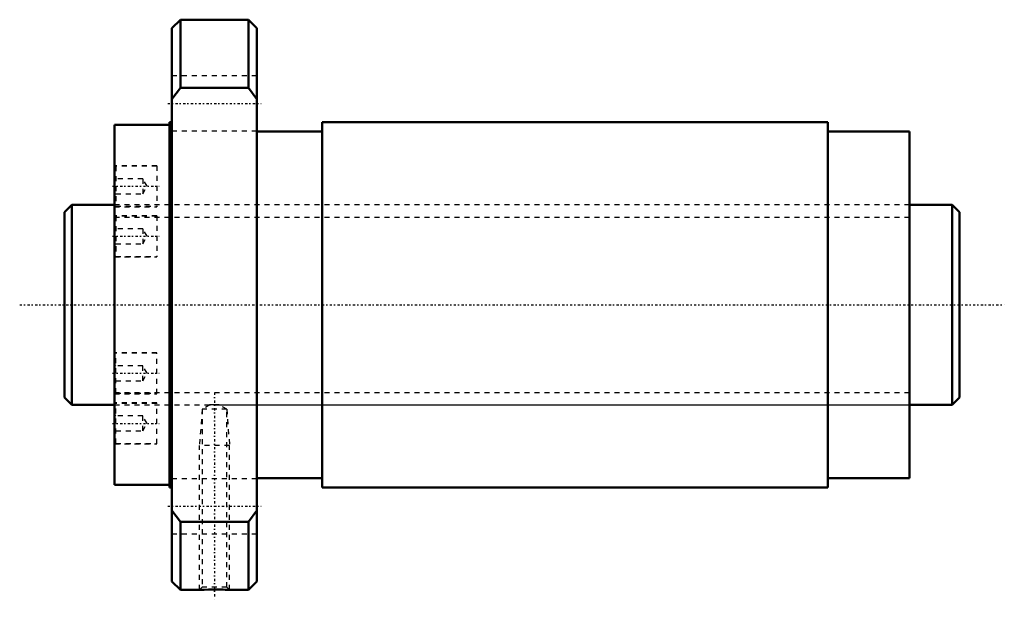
# Model space of a CAD drawing. Header units: millimetres. Extents: x -19 to 178, y -59 to 57.
import ezdxf

# ---------------------------------------------------------------- set-up
doc = ezdxf.new("R2010")
doc.units = ezdxf.units.MM
doc.linetypes.add('Center', pattern=[1.5, 0.45, -0.5, 0.05, -0.5])
doc.linetypes.add('Dashed', pattern=[2, 1, -1])
for name, color, linetype, lineweight in [('2d ConnectionPoints', 7, 'Continuous', 50), ('AM_0', 7, 'Continuous', 50), ('AM_5', 3, 'Continuous', 25), ('AM_7', 7, 'Center', 25), ('AM_9', 6, 'Dashed', 25)]:
    doc.layers.add(name, color=color, linetype=linetype, lineweight=lineweight)

# ---------------------------------------------------------------- blocks, each defined once
blk = doc.blocks.new('1_RR0130WGF4080_3Nut_0_in_WGF4080_3G1_179LC3_0_13_0_0_0')
at = {"layer": 'AM_0'}
for p, q in [((13.2, 57), (11.5, 55.3)), ((11.5, 55.3), (11.5, -55.3)), ((26.8, 57), (13.2, 57)), ((13.2, 57), (13.2, 43.36)), ((28.5, 55.3), (26.8, 57)), ((26.8, 57), (26.8, 43.36)), ((28.5, 55.3), (28.5, -55.3)), ((13.2, 43.36), (11.5, 41.1)), ((26.8, 43.36), (13.2, 43.36)), ((28.5, 41.1), (26.8, 43.36)), ((11, 36), (0, 36)), ((0, 36), (0, -36)), ((11.5, 36.5), (11, 36.5)), ((11, 36.5), (11, -36.5)), ((142.69, 36.5), (41.55, 36.5)), ((41.55, 36.5), (41.55, -36.5)), ((142.69, 36.5), (142.69, -36.5)), ((41.55, 34.67), (28.5, 34.67)), ((159, 34.67), (142.69, 34.67)), ((159, 34.67), (159, -34.67)), ((28.5, -34.67), (41.55, -34.67)), ((142.69, -34.67), (159, -34.67)), ((0, -36), (11, -36)), ((11, -36.5), (11.5, -36.5)), ((41.55, -36.5), (142.69, -36.5)), ((11.5, -41.1), (13.2, -43.36)), ((26.8, -43.36), (28.5, -41.1)), ((13.2, -43.36), (13.2, -57)), ((13.2, -43.36), (26.8, -43.36)), ((26.8, -43.36), (26.8, -57)), ((11.5, -55.3), (13.2, -57)), ((13.2, -57), (17.04, -57)), ((22.97, -57), (26.8, -57)), ((26.8, -57), (28.5, -55.3))]:
    blk.add_line(p, q, dxfattribs=at)
blk.add_lwpolyline([(17, -57), (17.04, -57), (17.36, -56.98), (17.96, -56.96), (18.8, -56.94), (19.78, -56.93), (20.8, -56.93), (21.73, -56.95), (22.12, -56.96), (22.46, -56.98), (22.89, -56.99), (23, -57)], dxfattribs=at)
at = {"layer": 'AM_5', "linetype": 'Dashed'}
for p, q in [((17.54, -20.88), (17, -28.1)), ((22.46, -20.88), (23, -28.1)), ((23, -28.1), (17, -28.1)), ((17, -57), (17, -28.1)), ((23, -57), (23, -28.1))]:
    blk.add_line(p, q, dxfattribs=at)
at = {"layer": 'AM_7'}
for p, q in [((10.65, 40.27), (29.35, 40.27)), ((-0.42, 23.71), (8.93, 23.71)), ((-0.42, 13.69), (8.93, 13.69)), ((-0.42, -13.69), (8.93, -13.69)), ((20, -17.58), (20, -58.88)), ((-0.42, -23.71), (8.93, -23.71)), ((10.65, -40.27), (29.35, -40.27))]:
    blk.add_line(p, q, dxfattribs=at)
at = {"layer": 'AM_9'}
for p, q in [((28.5, 45.77), (11.5, 45.77)), ((11.5, 34.77), (28.5, 34.77)), ((8.5, 27.81), (0, 27.81)), ((8.5, 27.71), (0.3, 27.71)), ((0.3, 27.71), (0.3, 19.71)), ((8.5, 27.81), (8.5, 19.61)), ((0.3, 25.21), (0, 25.51)), ((5.67, 25.21), (0.3, 25.21)), ((6.53, 23.71), (5.67, 25.21)), ((5.67, 25.21), (5.67, 22.21)), ((5.67, 22.21), (6.53, 23.71)), ((0, 21.91), (0.3, 22.21)), ((0.3, 22.21), (5.67, 22.21)), ((159, 20), (0, 20)), ((0.3, 19.71), (8.5, 19.71)), ((0, 19.61), (8.5, 19.61)), ((8.5, 17.79), (0, 17.79)), ((8.5, 17.79), (8.5, 9.59)), ((8.5, 17.69), (0.3, 17.69)), ((0.3, 17.69), (0.3, 9.69)), ((0.3, 15.19), (0, 15.49)), ((5.67, 15.19), (0.3, 15.19)), ((6.53, 13.69), (5.67, 15.19)), ((5.67, 15.19), (5.67, 12.19)), ((0, 11.89), (0.3, 12.19)), ((0.3, 12.19), (5.67, 12.19)), ((5.67, 12.19), (6.53, 13.69)), ((0, 9.59), (8.5, 9.59)), ((0.3, 9.69), (8.5, 9.69)), ((8.5, -9.59), (0, -9.59)), ((8.5, -9.69), (0.3, -9.69)), ((0.3, -17.69), (0.3, -9.69)), ((8.5, -17.79), (8.5, -9.59)), ((0.3, -12.19), (0, -11.89)), ((5.67, -12.19), (0.3, -12.19)), ((5.67, -15.19), (5.67, -12.19)), ((6.53, -13.69), (5.67, -12.19)), ((5.67, -15.19), (6.53, -13.69)), ((0, -15.49), (0.3, -15.19)), ((0.3, -15.19), (5.67, -15.19)), ((0.3, -17.69), (8.5, -17.69)), ((0, -17.79), (8.5, -17.79)), ((8.5, -19.61), (0, -19.61)), ((8.5, -27.81), (8.5, -19.61)), ((0, -20), (19.06, -20)), ((0.3, -27.71), (0.3, -19.71)), ((8.5, -19.71), (0.3, -19.71)), ((19.06, -20), (17.54, -20.88)), ((17.54, -20.88), (17.54, -56.46)), ((22.46, -20.88), (17.54, -20.88)), ((19.09, -20), (19.2, -19.99)), ((22.46, -20.88), (20.93, -19.99)), ((20.93, -20), (159, -20)), ((22.46, -56.46), (22.46, -20.88)), ((0.3, -22.21), (0, -21.91)), ((5.67, -22.21), (0.3, -22.21)), ((6.53, -23.71), (5.67, -22.21)), ((5.67, -25.21), (5.67, -22.21)), ((0, -25.51), (0.3, -25.21)), ((0.3, -25.21), (5.67, -25.21)), ((5.67, -25.21), (6.53, -23.71)), ((0, -27.81), (8.5, -27.81)), ((0.3, -27.71), (8.5, -27.71)), ((28.5, -34.77), (11.5, -34.77)), ((11.5, -45.77), (28.5, -45.77)), ((17.54, -56.46), (17, -57)), ((22.46, -56.46), (17.54, -56.46)), ((23, -57), (22.46, -56.46))]:
    blk.add_line(p, q, dxfattribs=at)
blk.add_lwpolyline([(20.94, -20), (20.93, -20), (20.84, -20), (20.67, -19.99), (20.41, -19.98), (20.11, -19.98), (19.78, -19.98), (19.48, -19.99), (19.24, -19.99), (19.1, -20), (19.06, -20)], dxfattribs=at)
for centre, start, end in [((0.3, 27.41), 90, 180), ((0.3, 20.01), 180, 270), ((0.3, 17.39), 90, 180), ((0.3, 9.99), 180, 270), ((0.3, -9.99), 90, 180), ((0.3, -17.39), 180, 270), ((0.3, -20.01), 90, 180), ((0.3, -27.41), 180, 270)]:
    blk.add_arc(centre, 0.3, start, end, dxfattribs=at)
blk = doc.blocks.new('2_0130WGF4080_30Shaft_0_in_WGF4080_3G1_179LC3_0_13_0_0_0')
at = {"layer": 'AM_0'}
for p, q in [((-8.5, 20), (-10, 18.5)), ((0, 20), (-8.5, 20)), ((-8.5, 20), (-8.5, -20)), ((167.5, 20), (159, 20)), ((169, 18.5), (167.5, 20)), ((167.5, 20), (167.5, -20)), ((-10, 18.5), (-10, -18.5)), ((169, 18.5), (169, -18.5)), ((-10, -18.5), (-8.5, -20)), ((167.5, -20), (169, -18.5)), ((-8.5, -20), (0, -20)), ((159, -20), (167.5, -20))]:
    blk.add_line(p, q, dxfattribs=at)
at = {"layer": 'AM_5', "linetype": 'Dashed'}
for p, q in [((0, 17.5465), (159, 17.5465)), ((0, -17.5465), (159, -17.5465))]:
    blk.add_line(p, q, dxfattribs=at)
at = {"layer": 'AM_7'}
blk.add_line((-18.95, 0), (177.95, 0), dxfattribs=at)
at = {"layer": 'AM_9'}
for p, q in [((159, 20), (0, 20)), ((0.0001, -20), (159, -20))]:
    blk.add_line(p, q, dxfattribs=at)

msp = doc.modelspace()

# ---------------------------------------------------------------- linework, layer by layer
at = {"layer": '2d ConnectionPoints'}
msp.add_point((0, 0), dxfattribs=at)

# ---------------------------------------------------------------- block references
for name in ['1_RR0130WGF4080_3Nut_0_in_WGF4080_3G1_179LC3_0_13_0_0_0', '2_0130WGF4080_30Shaft_0_in_WGF4080_3G1_179LC3_0_13_0_0_0']:
    msp.add_blockref(name, (0, 0))

doc.saveas('drawing.dxf')
